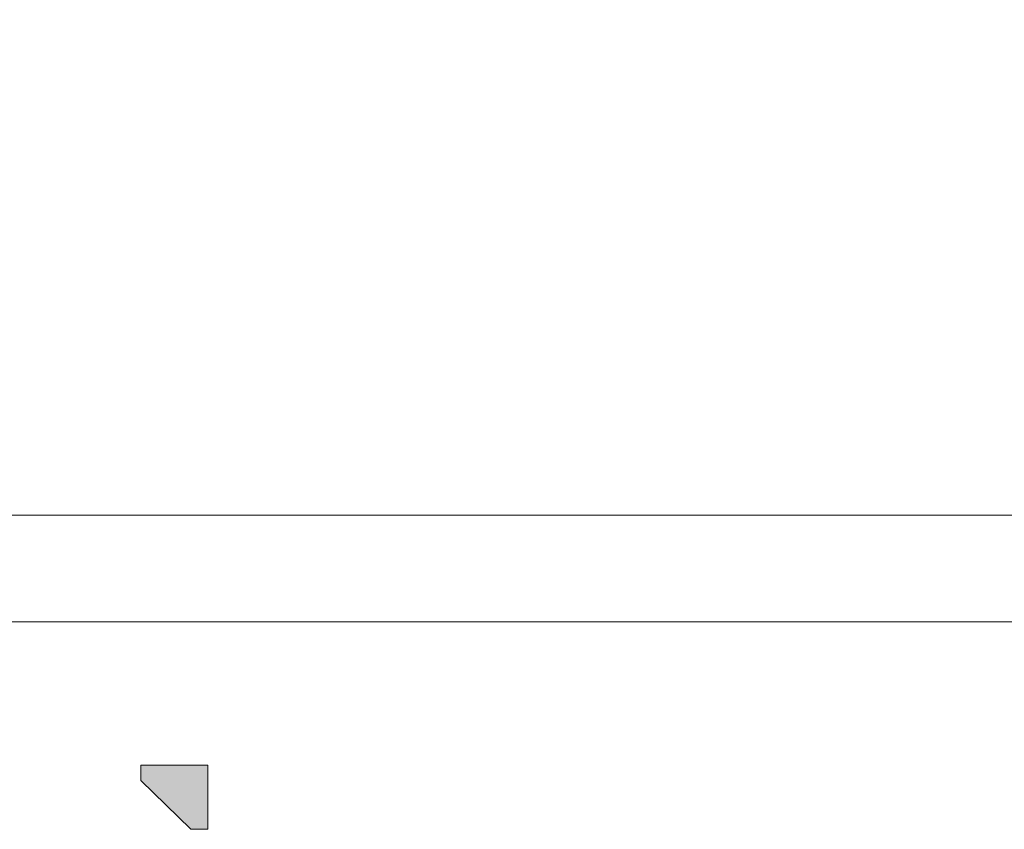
# Model space of a CAD drawing. Header units: millimetres. Extents: x 0 to 1005, y 0 to 424.
# Tile 5 of 14: x 403 to 429, y 23 to 44. Entities that reach past the tile are written whole.
import ezdxf

# ---------------------------------------------------------------- set-up
doc = ezdxf.new("R2010")
doc.units = ezdxf.units.MM
doc.header["$LTSCALE"] = 0.25
doc.layers.add('SLD-0', color=179, linetype='Continuous')
doc.styles.add('SLDTEXTSTYLE1', font='TXT', dxfattribs={"width": 0.574367})

# ---------------------------------------------------------------- blocks, each defined once
blk = doc.blocks.new('LOGO_sombreado')
at = {"linetype": 'Continuous'}
blk.add_hatch(color=7, dxfattribs=at).paths.add_polyline_path([(5.379, 14.745), (5.379, 16.368), (3.691, 16.368), (3.691, 15.977), (4.956, 14.745)], flags=0)
at = {"color": 7, "linetype": 'Continuous', "lineweight": 18}
for p, q in [((0, 20), (72.5, 20)), ((3.691, 16.368), (3.691, 15.977)), ((5.379, 16.368), (3.691, 16.368)), ((5.379, 16.368), (5.379, 14.745)), ((3.691, 15.977), (4.956, 14.745)), ((4.956, 14.745), (5.379, 14.745))]:
    blk.add_line(p, q, dxfattribs=at)

msp = doc.modelspace()

# ---------------------------------------------------------------- linework, layer by layer
at = {"color": 7, "linetype": 'Continuous', "lineweight": 18}
msp.add_line((402.554, 31.045), (495.69, 31.045), dxfattribs=at)

# ---------------------------------------------------------------- block references
at = {"color": 7, "linetype": 'Continuous', "xscale": 1.034843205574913, "yscale": 1.034843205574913, "zscale": 1.034843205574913}
msp.add_blockref('LOGO_sombreado', (402.564, 7.552), dxfattribs=at)

# ---------------------------------------------------------------- texts
at = {"layer": 'SLD-0', "color": 7, "insert": (440.126, 43.948), "char_height": 4.1394, "attachment_point": 2, "style": 'SLDTEXTSTYLE1'}
msp.add_mtext('ALINVEST', dxfattribs=at)

doc.saveas('drawing.dxf')
